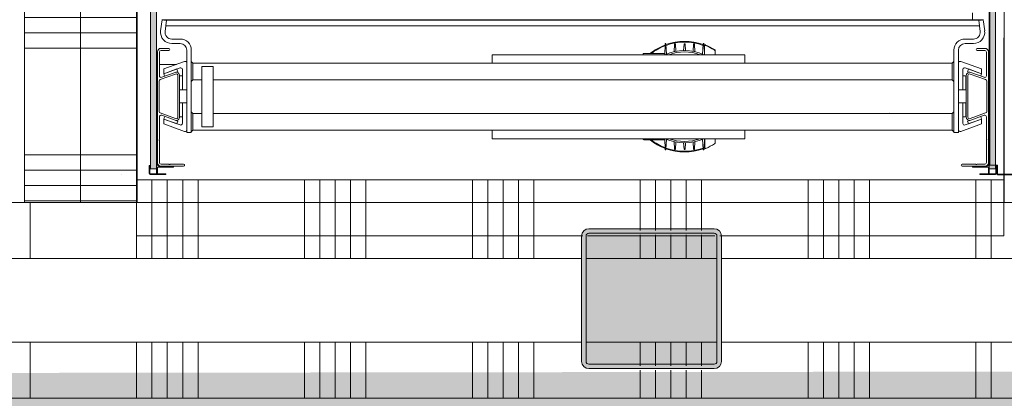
# Model space of a CAD drawing. Header units: millimetres. Extents: x -850 to 154668, y -80411 to 71019.
# Tile 37 of 236: x 40481 to 42241, y 22065 to 22741. Entities that reach past the tile are written whole.
import ezdxf

# ---------------------------------------------------------------- set-up
doc = ezdxf.new("R2010")
doc.units = ezdxf.units.MM
doc.header["$MEASUREMENT"] = 0
doc.linetypes.add('HIDDEN', pattern=[381, 254, -127])
for name, color, linetype in [('New_22 NC Binnenwanden', 7, 'Continuous'), ('New_22 NC Binnenwanden Doorsnede-arcering', 7, 'Continuous'), ('New_22 NC Binnenwanden Laagscheidingslijnen', 7, 'Continuous'), ('New_66 Transportvoorzieningen', 7, 'Continuous'), ('New_66 Transportvoorzieningen 2D arcering', 7, 'Continuous'), ('New_Info Wandafwerking aanduiding', 7, 'Continuous'), ('New_Info Wandafwerking aanduiding Doorsnede-arcering', 7, 'Continuous'), ('New_Z Ruimtefuncties Zone omranding', 7, 'Continuous'), ('S-COLS-____-OTLN.RVT S', 7, 'Continuous'), ('S-COLS-____-OTLN.RVT S 2D arcering', 7, 'Continuous')]:
    doc.layers.add(name, color=color, linetype=linetype)

# ---------------------------------------------------------------- blocks, each defined once
blk = doc.blocks.new('*X201')
at = {"layer": 'New_22 NC Binnenwanden Doorsnede-arcering', "color": 254, "linetype": 'Continuous', "lineweight": 0, "true_color": 0xe9ebeb}
for p, q in [((40690.3, 22355), (40690.3, 22455)), ((40717.7, 22355), (40717.7, 22455)), ((40745.1, 22355), (40745.1, 22455)), ((40772.6, 22355), (40772.6, 22455)), ((40800, 22355), (40800, 22455)), ((40990.3, 22355), (40990.3, 22455)), ((41017.7, 22355), (41017.7, 22455)), ((41045.1, 22355), (41045.1, 22455)), ((41072.6, 22355), (41072.6, 22455)), ((41100, 22355), (41100, 22455)), ((41290.3, 22355), (41290.3, 22455)), ((41317.7, 22355), (41317.7, 22455)), ((41345.1, 22355), (41345.1, 22455)), ((41372.6, 22355), (41372.6, 22455)), ((41400, 22355), (41400, 22455)), ((41590.3, 22365), (41590.3, 22455)), ((41617.7, 22365), (41617.7, 22455)), ((41645.1, 22365), (41645.1, 22455)), ((41672.6, 22365), (41672.6, 22455)), ((41700, 22365), (41700, 22455)), ((41890.3, 22355), (41890.3, 22455)), ((41917.7, 22355), (41917.7, 22455)), ((41945.1, 22355), (41945.1, 22455)), ((41972.6, 22355), (41972.6, 22455)), ((42000, 22355), (42000, 22455)), ((42190.3, 22355), (42190.3, 22455)), ((42217.7, 22355), (42217.7, 22455))]:
    blk.add_line(p, q, dxfattribs=at)
blk = doc.blocks.new('*X202')
at = {"layer": 'New_22 NC Binnenwanden Doorsnede-arcering', "color": 254, "linetype": 'Continuous', "lineweight": 0, "true_color": 0xe9ebeb}
for p, q in [((41590.3, 22355), (41590.3, 22357)), ((41617.7, 22355), (41617.7, 22357)), ((41645.1, 22355), (41645.1, 22357)), ((41672.6, 22355), (41672.6, 22357)), ((41700, 22355), (41700, 22357))]:
    blk.add_line(p, q, dxfattribs=at)
blk = doc.blocks.new('Wall_45_1', base_point=(42240, 22455))
at = {"layer": 'New_22 NC Binnenwanden', "color": 8, "linetype": 'Continuous', "lineweight": 0, "true_color": 0x778488, "flags": 128}
for points in [[(42240, 22455), (40690, 22455)], [(42240, 22455), (42240, 22355)], [(40690, 22355), (41487.5, 22355)], [(41496.2, 22355), (41723.8, 22355)], [(41732.5, 22355), (42240, 22355)]]:
    blk.add_lwpolyline(points, dxfattribs=at)
at = {"layer": 'New_22 NC Binnenwanden', "color": 8, "lineweight": 0, "true_color": 0x778488}
for name in ['*X201', '*X202']:
    blk.add_blockref(name, (0, 0), dxfattribs=at)
blk = doc.blocks.new('*X1084')
at = {"layer": 'New_22 NC Binnenwanden Doorsnede-arcering', "color": 254, "linetype": 'Continuous', "lineweight": 0, "true_color": 0xe9ebeb}
for p, q in [((40500, 22315), (40500, 22415)), ((40690.3, 22315), (40690.3, 22415)), ((40717.7, 22315), (40717.7, 22415)), ((40745.1, 22315), (40745.1, 22415)), ((40772.6, 22315), (40772.6, 22415)), ((40800, 22315), (40800, 22415)), ((40990.3, 22315), (40990.3, 22415)), ((41017.7, 22315), (41017.7, 22415)), ((41045.1, 22315), (41045.1, 22415)), ((41072.6, 22315), (41072.6, 22415)), ((41100, 22315), (41100, 22415)), ((41290.3, 22315), (41290.3, 22415)), ((41317.7, 22315), (41317.7, 22415)), ((41345.1, 22315), (41345.1, 22415)), ((41372.6, 22315), (41372.6, 22415)), ((41400, 22315), (41400, 22415)), ((41590.3, 22365), (41590.3, 22415)), ((41617.7, 22365), (41617.7, 22415)), ((41645.1, 22365), (41645.1, 22415)), ((41672.6, 22365), (41672.6, 22415)), ((41700, 22365), (41700, 22415)), ((41890.3, 22315), (41890.3, 22415)), ((41917.7, 22315), (41917.7, 22415)), ((41945.1, 22315), (41945.1, 22415)), ((41972.6, 22315), (41972.6, 22415)), ((42000, 22315), (42000, 22415)), ((42190.3, 22315), (42190.3, 22415)), ((42217.7, 22315), (42217.7, 22415))]:
    blk.add_line(p, q, dxfattribs=at)
blk = doc.blocks.new('*X1089')
at = {"layer": 'New_22 NC Binnenwanden Doorsnede-arcering', "color": 254, "linetype": 'Continuous', "lineweight": 0, "true_color": 0xe9ebeb}
for p, q in [((41590.3, 22315), (41590.3, 22357)), ((41617.7, 22315), (41617.7, 22357)), ((41645.1, 22315), (41645.1, 22357)), ((41672.6, 22315), (41672.6, 22357)), ((41700, 22315), (41700, 22357))]:
    blk.add_line(p, q, dxfattribs=at)
blk = doc.blocks.new('*X1092')
at = {"layer": 'New_22 NC Binnenwanden Doorsnede-arcering', "color": 254, "linetype": 'Continuous', "lineweight": 0, "true_color": 0xe9ebeb}
for p, q in [((40500, 22111.6), (40500, 22165)), ((40690.3, 22111.6), (40690.3, 22165)), ((40717.7, 22111.6), (40717.7, 22165)), ((40745.1, 22111.6), (40745.1, 22165)), ((40772.6, 22111.6), (40772.6, 22165)), ((40800, 22111.6), (40800, 22165)), ((40990.3, 22111.6), (40990.3, 22165)), ((41017.7, 22111.6), (41017.7, 22165)), ((41045.1, 22111.6), (41045.1, 22165)), ((41072.6, 22111.6), (41072.6, 22165)), ((41100, 22111.6), (41100, 22165)), ((41290.3, 22111.6), (41290.3, 22165)), ((41317.7, 22111.6), (41317.7, 22165)), ((41345.1, 22111.6), (41345.1, 22165)), ((41372.6, 22111.6), (41372.6, 22165)), ((41400, 22111.6), (41400, 22165)), ((41890.3, 22111.6), (41890.3, 22165)), ((41917.7, 22111.6), (41917.7, 22165)), ((41945.1, 22111.6), (41945.1, 22165)), ((41972.6, 22111.6), (41972.6, 22165)), ((42000, 22111.6), (42000, 22165)), ((42190.3, 22111.6), (42190.3, 22165)), ((42217.7, 22111.6), (42217.7, 22165)), ((40500, 22065), (40500, 22111.6)), ((40690.3, 22065), (40690.3, 22111.6)), ((40717.7, 22065), (40717.7, 22111.6)), ((40745.1, 22065), (40745.1, 22111.6)), ((40772.6, 22065), (40772.6, 22111.6)), ((40800, 22065), (40800, 22111.6)), ((40990.3, 22065), (40990.3, 22111.6)), ((41017.7, 22065), (41017.7, 22111.6)), ((41045.1, 22065), (41045.1, 22111.6)), ((41072.6, 22065), (41072.6, 22111.6)), ((41100, 22065), (41100, 22111.6)), ((41290.3, 22065), (41290.3, 22111.6)), ((41317.7, 22065), (41317.7, 22111.6)), ((41345.1, 22065), (41345.1, 22111.6)), ((41372.6, 22065), (41372.6, 22111.6)), ((41400, 22065), (41400, 22111.6)), ((41590.3, 22111.6), (41590.3, 22115)), ((41590.3, 22065), (41590.3, 22111.6)), ((41617.7, 22111.6), (41617.7, 22115)), ((41617.7, 22065), (41617.7, 22111.6)), ((41645.1, 22111.6), (41645.1, 22115)), ((41645.1, 22065), (41645.1, 22111.6)), ((41672.6, 22111.6), (41672.6, 22115)), ((41672.6, 22065), (41672.6, 22111.6)), ((41700, 22111.6), (41700, 22115)), ((41700, 22065), (41700, 22111.6)), ((41890.3, 22065), (41890.3, 22111.6)), ((41917.7, 22065), (41917.7, 22111.6)), ((41945.1, 22065), (41945.1, 22111.6)), ((41972.6, 22065), (41972.6, 22111.6)), ((42000, 22065), (42000, 22111.6)), ((42190.3, 22065), (42190.3, 22111.6)), ((42217.7, 22065), (42217.7, 22111.6))]:
    blk.add_line(p, q, dxfattribs=at)
blk = doc.blocks.new('*X1098')
at = {"layer": 'New_22 NC Binnenwanden Doorsnede-arcering', "color": 254, "linetype": 'Continuous', "lineweight": 0, "true_color": 0xe9ebeb}
for p, q in [((41590.3, 22123), (41590.3, 22165)), ((41617.7, 22123), (41617.7, 22165)), ((41645.1, 22123), (41645.1, 22165)), ((41672.6, 22123), (41672.6, 22165)), ((41700, 22123), (41700, 22165))]:
    blk.add_line(p, q, dxfattribs=at)
blk = doc.blocks.new('Wall_184_1', base_point=(30335, 22240))
at = {"layer": 'New_22 NC Binnenwanden', "color": 8, "linetype": 'Continuous', "lineweight": 0, "true_color": 0x778488, "flags": 128}
for points in [[(42781, 22415), (39470.6, 22415)], [(39470.6, 22065), (42781, 22065)]]:
    blk.add_lwpolyline(points, dxfattribs=at)
at = {"layer": 'New_22 NC Binnenwanden Laagscheidingslijnen', "color": 8, "linetype": 'Continuous', "lineweight": 0, "true_color": 0x778488}
for p, q in [((41485, 22315), (39470.6, 22315)), ((41727, 22315), (41493, 22315)), ((42781, 22315), (41735, 22315)), ((39470.6, 22165), (41485, 22165)), ((41493, 22165), (41727, 22165)), ((41735, 22165), (42781, 22165))]:
    blk.add_line(p, q, dxfattribs=at)
at = {"layer": 'New_22 NC Binnenwanden', "color": 8, "lineweight": 0, "true_color": 0x778488}
for name in ['*X1084', '*X1089', '*X1092', '*X1098']:
    blk.add_blockref(name, (0, 0), dxfattribs=at)
blk = doc.blocks.new('Wall_300_1', base_point=(30400.5, 22047))
at = {"layer": 'New_Info Wandafwerking aanduiding Doorsnede-arcering', "linetype": 'Continuous', "lineweight": 0, "true_color": 0x552178}
blk.add_hatch(color=187, dxfattribs=at).paths.add_polyline_path([(30450.5, 21997.1), (43874.9, 22014.9), (43875.1, 22114.9), (30450.5, 22097.1)])
blk = doc.blocks.new('#2D lift easy 1462x1520')
at = {"layer": 'New_66 Transportvoorzieningen 2D arcering', "linetype": 'Continuous', "lineweight": 0, "true_color": 0x99a3a6}
for points in [[(1360.8, 14374.9), (19.8, 14374.9), (19.8, 14363.9), (1360.8, 14363.9)], [(1360.8, 12875.9), (19.8, 12875.9), (19.8, 12864.9), (1360.8, 12864.9)]]:
    blk.add_hatch(color=253, dxfattribs=at).paths.add_polyline_path(points)
at = {"layer": 'New_66 Transportvoorzieningen', "color": 7, "linetype": 'Continuous', "lineweight": 0}
for p, q in [((9.5, 14426.5), (9.5, 14426.5)), ((11.6, 14377.4), (25.1, 14377.4)), ((9.6, 14348.4), (9.6, 14375.4)), ((11.1, 14375.4), (11.1, 14364.4)), ((11.1, 14361.9), (11.1, 14347.4)), ((26.1, 14375.9), (11.6, 14375.9)), ((11.6, 14363.9), (53.1, 14363.9)), ((22.6, 14362.4), (11.6, 14362.4)), ((1360.8, 14374.9), (19.8, 14374.9)), ((19.8, 14374.9), (19.8, 14363.9)), ((19.8, 14363.9), (1360.8, 14363.9)), ((23.1, 14333.9), (23.1, 14361.9)), ((24.6, 14360.4), (24.6, 14341.4)), ((26.1, 14376.4), (26.1, 14375.9)), ((45.6, 14362.4), (26.6, 14362.4)), ((229.1, 14362.4), (30.6, 14362.4)), ((30.6, 14362.4), (70.1, 14362.4)), ((46.1, 14362.7), (45.6, 14362.4)), ((46.6, 14362.4), (46.1, 14362.7)), ((52.1, 14362.4), (46.6, 14362.4)), ((53.1, 14363.9), (53.1, 14363.4)), ((70.8, 14359.1), (71.5, 14359.5)), ((71.5, 14359.5), (72.2, 14359.1)), ((122.5, 14359.4), (176.5, 14359.4)), ((11.1, 14347.4), (10.6, 14347.4)), ((24.6, 14356.4), (24.6, 14315.6)), ((24.6, 14315.6), (24.6, 14356.4)), ((28.1, 14342.3), (28.1, 14355.9)), ((28.1, 14355.9), (28.1, 14342.3)), ((31.1, 14358.9), (70.1, 14358.9)), ((70.1, 14358.9), (31.1, 14358.9)), ((72.9, 14358.9), (112.7, 14358.9)), ((100.4, 14351.2), (86.8, 14313.9)), ((98.3, 14321.9), (108.9, 14351.2)), ((108.9, 14351.2), (100.4, 14351.2)), ((100.4, 14327.7), (108.9, 14351.2)), ((115.6, 14354.8), (106.9, 14330.9)), ((108.9, 14351.2), (110.8, 14350.6)), ((109.7, 14329.9), (119.7, 14357.4)), ((110.8, 14350.6), (113.6, 14349.5)), ((179.3, 14357.4), (189.3, 14329.9)), ((192.1, 14330.9), (183.4, 14354.8)), ((185.3, 14349.6), (187.9, 14350.6)), ((186.3, 14358.9), (228.6, 14358.9)), ((189.8, 14351.2), (187.9, 14350.6)), ((189.8, 14351.2), (198.3, 14351.2)), ((200.4, 14321.9), (189.8, 14351.2)), ((189.8, 14351.2), (198.3, 14327.7)), ((198.3, 14351.2), (211.9, 14313.9)), ((206.5, 14328.6), (206.5, 14358.9)), ((231.6, 14355.9), (231.6, 14342.1)), ((235.1, 14342.1), (235.1, 14356.4)), ((265.3, 14348.8), (285.8, 14346.2)), ((286.3, 14354.2), (266.3, 14356.7)), ((275.5, 12893.2), (275.5, 14347.5)), ((286.1, 14350.9), (285.8, 14350.9)), ((285.8, 12889.9), (285.8, 14350.9)), ((286.1, 14350.9), (286.3, 14350.9)), ((286.3, 14354.6), (286.3, 14354.5)), ((286.3, 14354.5), (286.3, 14354.4)), ((286.3, 14354.4), (286.3, 14354)), ((286.3, 14354), (286.3, 14353.4)), ((286.3, 14353.4), (286.3, 14351.1)), ((286.3, 14351.1), (286.3, 14347.4)), ((286.3, 14347.4), (286.3, 14341.4)), ((23.6, 14333.9), (23.1, 14333.9)), ((24.6, 14341.4), (24.3, 14340.9)), ((24.3, 14340.9), (24.6, 14340.3)), ((24.6, 14334.9), (24.6, 14340.3)), ((24.6, 14340.3), (24.6, 14334.9)), ((27.5, 14340.9), (27.9, 14341.5)), ((27.9, 14341.5), (27.5, 14340.9)), ((27.9, 14340.2), (27.5, 14340.9)), ((27.5, 14340.9), (27.9, 14340.2)), ((28.1, 14315.6), (28.1, 14339.4)), ((28.1, 14339.4), (28.1, 14315.6)), ((100.4, 14327.7), (102.3, 14327.1)), ((105.1, 14326), (102.3, 14327.1)), ((106.9, 14330.9), (105.1, 14326)), ((186.5, 14325.9), (112.5, 14325.9)), ((193.6, 14326), (192.5, 14329.1)), ((196.4, 14327.1), (193.6, 14326)), ((198.3, 14327.7), (196.4, 14327.1)), ((243.8, 14336.9), (243.8, 14321.9)), ((251.8, 14321.9), (251.8, 14336.9)), ((286.3, 14341.4), (286.3, 14334.9)), ((286.3, 12905.9), (286.3, 14334.9)), ((231.8, 14309.9), (84.8, 14309.9)), ((84.8, 14309.9), (84.8, 14301.9)), ((137.6, 14317.9), (101.1, 14317.9)), ((112.5, 14322.9), (186.5, 14322.9)), ((112.6, 14319.9), (112.6, 14322.9)), ((112.6, 14317.9), (112.6, 14319.9)), ((137.6, 14317.9), (112.6, 14317.9)), ((137.6, 14322.9), (137.6, 14319.9)), ((137.6, 14317.9), (137.6, 14319.9)), ((137.6, 14309.9), (137.6, 14317.9)), ((161, 14319.9), (161, 14322.9)), ((161, 14317.9), (161, 14319.9)), ((161, 14309.9), (161, 14317.9)), ((161, 14317.9), (197.6, 14317.9)), ((186, 14317.9), (161, 14317.9)), ((186, 14322.9), (186, 14319.9)), ((186, 14317.9), (186, 14319.9)), ((84.8, 14301.9), (231.8, 14301.9)), ((85.8, 14301.9), (88.8, 14298.9)), ((88.8, 14298.9), (88.8, 12941.9)), ((95.8, 14298.9), (88.8, 14298.9)), ((95.8, 14301.9), (111.8, 14301.9)), ((95.8, 14298.9), (111.8, 14298.9)), ((118.8, 14298.9), (111.8, 14298.9)), ((121.8, 14301.9), (118.8, 14298.9)), ((118.8, 14282.9), (118.8, 14298.9)), ((175.8, 14301.9), (178.8, 14298.9)), ((178.8, 14298.9), (178.8, 14282.9)), ((185.8, 14298.9), (178.8, 14298.9)), ((185.8, 14301.9), (201.8, 14301.9)), ((185.8, 14298.9), (201.8, 14298.9)), ((208.8, 14298.9), (201.8, 14298.9)), ((211.8, 14301.9), (208.8, 14298.9)), ((208.8, 14256.4), (208.8, 14298.9)), ((94.8, 14282.9), (94.8, 14262.9)), ((202.8, 14282.9), (94.8, 14282.9)), ((202.8, 14262.9), (202.8, 14282.9)), ((94.8, 14262.9), (202.8, 14262.9)), ((118.8, 12941.9), (118.8, 14262.9)), ((178.8, 14262.9), (178.8, 12941.9)), ((208.8, 14256.4), (208.8, 14216.4)), ((208.8, 13024.4), (208.8, 14216.4)), ((73.8, 13764.4), (73.8, 13312.4)), ((88.8, 13764.4), (73.8, 13764.4)), ((223.8, 13764.4), (208.8, 13764.4)), ((223.8, 13312.4), (223.8, 13764.4)), ((71.8, 13471.4), (71.8, 13493.4)), ((73.8, 13494.4), (72.8, 13494.4)), ((224.8, 13494.4), (223.9, 13494.4)), ((225.8, 13494.4), (224.8, 13494.4)), ((225.8, 13494.4), (225.8, 13493.4)), ((225.8, 13493.4), (225.8, 13471.4)), ((71.8, 13471), (71.8, 13471.4)), ((71.8, 13455.8), (71.8, 13471)), ((225.8, 13471.4), (225.8, 13471)), ((225.8, 13471), (225.8, 13455.8)), ((73.8, 13455.9), (54.8, 13455.2)), ((54.8, 13453.6), (73, 13452.8)), ((242.9, 13455.2), (223.8, 13455.9)), ((224.7, 13452.8), (242.9, 13453.6)), ((54.2, 13437.6), (54.2, 13437.1)), ((68.5, 13439), (54.8, 13438.2)), ((54.8, 13436.5), (67.8, 13435.8)), ((242.9, 13438.2), (229.2, 13439)), ((229.9, 13435.8), (242.9, 13436.5)), ((243.5, 13437.1), (243.5, 13437.6)), ((54.2, 13420.6), (54.2, 13420.1)), ((66.4, 13422), (54.8, 13421.2)), ((54.8, 13419.5), (66.4, 13418.8)), ((242.9, 13421.2), (231.3, 13422)), ((231.3, 13418.8), (242.9, 13419.5)), ((243.5, 13420.1), (243.5, 13420.6)), ((54.2, 13403.6), (54.2, 13403.1)), ((67.8, 13405), (54.8, 13404.2)), ((54.8, 13402.5), (68.5, 13401.8)), ((229.2, 13401.8), (242.9, 13402.5)), ((242.9, 13404.2), (229.9, 13405)), ((243.5, 13403.1), (243.5, 13403.6)), ((73, 13388), (54.8, 13387.2)), ((54.8, 13385.6), (73.8, 13384.8)), ((57.8, 13384.5), (57.6, 13384.3)), ((58.2, 13384.7), (57.8, 13384.5)), ((73.8, 13384.4), (57.9, 13384.4)), ((58.7, 13384.8), (58.2, 13384.7)), ((58.7, 13384.8), (73.4, 13384.8)), ((71.8, 13384.8), (71.8, 13384.9)), ((239, 13384.8), (223.8, 13384.8)), ((224.3, 13384.8), (242.9, 13385.6)), ((242.9, 13387.2), (224.7, 13388)), ((225.8, 13384.9), (225.8, 13384.8)), ((240.3, 13384.3), (240.1, 13384.3)), ((240.3, 13384.3), (240.1, 13384.3)), ((240.7, 13384), (240.3, 13384.3)), ((240.7, 13384), (240.3, 13384.3)), ((241, 13383.7), (240.7, 13384)), ((241, 13383.7), (240.7, 13384)), ((241.2, 13383.2), (241, 13383.7)), ((241.3, 13382.7), (241.2, 13383.2)), ((241.2, 13382.3), (241.3, 13382.7)), ((66, 13365.8), (73.8, 13365.8)), ((223.8, 13365.8), (230.7, 13365.8)), ((231.7, 13365.8), (230.7, 13365.8)), ((73.8, 13312.4), (88.8, 13312.4)), ((208.8, 13312.4), (223.8, 13312.4)), ((178.8, 13272.6), (178.8, 13272.6)), ((178.8, 13268.1), (178.8, 13268.1)), ((178.8, 13072.6), (178.8, 13072.6)), ((178.8, 13068.1), (178.8, 13068.1)), ((208.8, 13024.4), (208.8, 12984.4)), ((208.8, 12941.9), (208.8, 12984.4)), ((84.8, 12938.9), (84.8, 12930.9)), ((231.8, 12938.9), (84.8, 12938.9)), ((88.8, 12941.9), (85.8, 12938.9)), ((95.8, 12941.9), (88.8, 12941.9)), ((95.8, 12941.9), (111.8, 12941.9)), ((95.8, 12938.9), (111.8, 12938.9)), ((118.8, 12941.9), (111.8, 12941.9)), ((118.8, 12941.9), (121.8, 12938.9)), ((178.8, 12941.9), (175.8, 12938.9)), ((185.8, 12941.9), (178.8, 12941.9)), ((185.8, 12941.9), (201.8, 12941.9)), ((185.8, 12938.9), (201.8, 12938.9)), ((208.8, 12941.9), (201.8, 12941.9)), ((208.8, 12941.9), (211.8, 12938.9)), ((24.6, 12924.1), (24.6, 12883.4)), ((28.1, 12900.3), (28.1, 12924.1)), ((84.8, 12930.9), (231.8, 12930.9)), ((100.4, 12889.5), (86.8, 12926.8)), ((98.3, 12918.8), (108.9, 12889.5)), ((137.6, 12922.9), (101.1, 12922.9)), ((186.5, 12916.9), (112.5, 12916.9)), ((112.6, 12922.9), (112.6, 12920.9)), ((112.6, 12922.9), (137.6, 12922.9)), ((112.6, 12917.9), (112.6, 12920.9)), ((137.6, 12917.9), (112.6, 12917.9)), ((137.6, 12930.9), (137.6, 12922.9)), ((137.6, 12922.9), (137.6, 12920.9)), ((137.6, 12920.9), (137.6, 12917.9)), ((161, 12930.9), (161, 12922.9)), ((161, 12922.9), (197.6, 12922.9)), ((161, 12922.9), (161, 12920.9)), ((161, 12922.9), (186, 12922.9)), ((161, 12917.9), (161, 12920.9)), ((186, 12917.9), (161, 12917.9)), ((186, 12922.9), (186, 12920.9)), ((186, 12920.9), (186, 12917.9)), ((200.4, 12918.8), (189.8, 12889.5)), ((198.3, 12889.5), (211.9, 12926.8)), ((243.8, 12918.9), (243.8, 12903.9)), ((251.8, 12903.9), (251.8, 12918.9)), ((23.6, 12905.9), (23.1, 12905.9)), ((23.1, 12905.9), (23.1, 12877.9)), ((24.3, 12898.9), (24.6, 12899.4)), ((24.6, 12898.3), (24.3, 12898.9)), ((24.6, 12899.4), (24.6, 12904.9)), ((27.5, 12898.9), (27.9, 12899.5)), ((27.9, 12898.2), (27.5, 12898.9)), ((100.4, 12913), (102.3, 12913.6)), ((108.9, 12889.5), (100.4, 12913)), ((102.3, 12913.6), (105.1, 12914.7)), ((105.1, 12914.7), (106.5, 12910.8)), ((106.9, 12908.8), (115.6, 12884.9)), ((119.7, 12882.3), (109.7, 12909.8)), ((112.5, 12913.9), (186.5, 12913.9)), ((189.3, 12909.8), (179.3, 12882.3)), ((183.4, 12884.9), (192.1, 12908.8)), ((198.3, 12913), (189.8, 12889.5)), ((192.5, 12911.5), (193.6, 12914.7)), ((193.6, 12914.7), (196.4, 12913.6)), ((198.3, 12913), (196.4, 12913.6)), ((286.3, 12905.8), (298.4, 12905.9)), ((286.3, 12899.3), (286.3, 12905.8)), ((286.3, 12893.3), (286.3, 12899.3)), ((9.6, 12891.4), (9.6, 12864.4)), ((11.1, 12892.4), (10.6, 12892.4)), ((11.1, 12877.9), (11.1, 12892.4)), ((24.6, 12879.4), (24.6, 12898.3)), ((28.1, 12883.9), (28.1, 12897.4)), ((108.9, 12889.5), (100.4, 12889.5)), ((108.9, 12889.5), (110.8, 12890.1)), ((113.3, 12891.1), (110.8, 12890.1)), ((187.9, 12890.1), (185.6, 12891)), ((189.8, 12889.5), (187.9, 12890.1)), ((189.8, 12889.5), (198.3, 12889.5)), ((231.6, 12897.6), (231.6, 12883.9)), ((235.1, 12883.4), (235.1, 12897.6)), ((285.8, 12894.5), (265.3, 12891.9)), ((266.3, 12884), (286.3, 12886.5)), ((285.8, 12889.9), (286.1, 12889.9)), ((286.3, 12889.9), (286.1, 12889.9)), ((286.3, 12889.6), (286.3, 12893.3)), ((286.3, 12887.3), (286.3, 12889.6)), ((286.3, 12886.7), (286.3, 12887.3)), ((286.3, 12886.3), (286.3, 12886.7)), ((286.3, 12886.2), (286.3, 12886.3)), ((286.3, 12886.2), (286.3, 12886.2)), ((11.1, 12864.4), (11.1, 12875.4)), ((22.6, 12877.4), (11.6, 12877.4)), ((11.6, 12875.9), (53.1, 12875.9)), ((26.1, 12863.9), (11.6, 12863.9)), ((1360.8, 12875.9), (19.8, 12875.9)), ((19.8, 12875.9), (19.8, 12864.9)), ((19.8, 12864.9), (1360.8, 12864.9)), ((26.1, 12863.4), (26.1, 12863.9)), ((1352.5, 12875.9), (26.2, 12875.9)), ((26.5, 12875.9), (1352.5, 12875.9)), ((1352.5, 12874.6), (26.5, 12874.6)), ((26.5, 12874.6), (26.5, 12860.9)), ((45.6, 12877.4), (26.6, 12877.4)), ((30.6, 12877.4), (229.1, 12877.4)), ((70.1, 12880.9), (31.1, 12880.9)), ((46.1, 12877.1), (45.6, 12877.4)), ((46.6, 12877.4), (46.1, 12877.1)), ((52.1, 12877.4), (46.6, 12877.4)), ((53.1, 12875.9), (53.1, 12876.4)), ((71.5, 12880.3), (70.8, 12880.7)), ((72.2, 12880.7), (71.5, 12880.3)), ((112.7, 12880.9), (72.9, 12880.9)), ((176.5, 12880.4), (122.5, 12880.4)), ((228.6, 12880.9), (186.3, 12880.9)), ((9.5, 12860.9), (9.5, 12810.4)), ((26.5, 12860.9), (9.5, 12860.9)), ((10.7, 12810.4), (10.7, 12860.9)), ((11.6, 12862.4), (25.1, 12862.4))]:
    blk.add_line(p, q, dxfattribs=at)
at = {"layer": 'New_66 Transportvoorzieningen', "color": 253, "linetype": 'HIDDEN', "lineweight": 0, "true_color": 0x99a3a6}
for p, q in [((1480, 14399.9), (0, 14399.9)), ((0, 14399.9), (0, 12849.9)), ((0, 12849.9), (1480, 12849.9))]:
    blk.add_line(p, q, dxfattribs=at)
at = {"layer": 'New_66 Transportvoorzieningen', "color": 7, "linetype": 'Continuous', "lineweight": 0}
for centre, radius, start, end in [((11.6, 14375.4), 2, 90, 180), ((25.1, 14376.4), 1, 0, 90), ((11.6, 14375.4), 0.5, 90, 180), ((11.6, 14364.4), 0.5, 180, 270), ((11.6, 14361.9), 0.5, 90, 180), ((22.6, 14361.9), 0.5, 0, 90), ((30.6, 14356.4), 6, 90, 180), ((30.6, 14356.4), 6, 90, 180), ((26.6, 14360.4), 2, 90, 180), ((52.1, 14363.4), 1, 270, 0), ((122.5, 14356.4), 3, 90, 160), ((176.5, 14356.4), 3, 20, 90), ((229.1, 14356.4), 6, 0, 90), ((10.6, 14348.4), 1, 180, 270), ((26.6, 14342.3), 1.5, 330, 0), ((26.6, 14342.3), 1.5, 330, 0), ((31.1, 14355.9), 3, 90, 180), ((31.1, 14355.9), 3, 90, 180), ((70.1, 14360.4), 1.5, 270, 300), ((72.9, 14360.4), 1.5, 240, 270), ((112.7, 14355.9), 3, 340, 90), ((186.3, 14355.9), 3, 90, 200), ((228.6, 14355.9), 3, 0, 90), ((233.3, 14342.1), 1.75, 180, 0), ((263.8, 14336.9), 20, 82.8301, 180), ((263.8, 14336.9), 12, 82.8301, 180), ((23.6, 14334.9), 1, 270, 0), ((26.6, 14339.4), 1.5, 0, 30), ((26.6, 14339.4), 1.5, 0, 30), ((112.5, 14328.9), 6, 160, 270), ((112.5, 14328.9), 3, 160, 270), ((186.5, 14328.9), 6, 270, 20), ((186.5, 14328.9), 3, 270, 20), ((26.3, 14315.6), 1.75, 180, 0), ((26.3, 14315.6), 1.75, 180, 0), ((89.6, 14312.9), 3, 160, 270), ((101.1, 14320.9), 3, 160, 270), ((197.6, 14320.9), 3, 270, 20), ((209, 14312.9), 3, 270, 20), ((231.8, 14321.9), 12, 270, 0), ((231.8, 14321.9), 20, 270, 0), ((148.8, 13420.4), 98.7, 141.2374, 159.3248), ((148.8, 13420.4), 97.5, 142.1616, 159.0124), ((72.8, 13493.4), 1, 90, 180), ((73.8, 13495.4), 1, 270, 272.025), ((223.9, 13495.4), 1, 267.975, 270), ((224.8, 13493.4), 1, 0, 90), ((148.8, 13420.4), 98.7, 20.6751, 38.7626), ((148.8, 13420.4), 97.5, 20.9875, 37.8384), ((148.8, 13420.4), 98.7, 160.3818, 199.6182), ((148.8, 13420.4), 97.5, 160.1557, 199.8443), ((54.8, 13454.4), 0.8, 87.7294, 270.8534), ((148.8, 13420.4), 82.5, 155.38, 204.62), ((148.8, 13420.4), 80, 159.6359, 200.3641), ((148.8, 13420.4), 82.5, 335.38, 24.62), ((148.8, 13420.4), 80, 339.6359, 20.3641), ((148.8, 13420.4), 97.5, 340.1557, 19.8443), ((148.8, 13420.4), 98.7, 340.3818, 19.6182), ((242.9, 13454.4), 0.8, 269.168, 92.3305), ((54.8, 13437.6), 0.6, 93.1374, 180), ((54.8, 13437.1), 0.6, 180, 266.7006), ((242.9, 13437.6), 0.6, 0, 86.8626), ((242.9, 13437.1), 0.6, 273.2994, 0), ((54.8, 13420.6), 0.6, 93.7065, 180), ((54.8, 13420.1), 0.6, 180, 266.2935), ((242.9, 13420.6), 0.6, 0, 86.2935), ((242.9, 13420.1), 0.6, 273.7065, 0), ((54.8, 13403.6), 0.6, 93.2994, 180), ((54.8, 13403.1), 0.6, 180, 266.8626), ((242.9, 13403.6), 0.6, 0, 86.7006), ((242.9, 13403.1), 0.6, 273.1374, 0), ((54.8, 13386.4), 0.8, 89.168, 272.3305), ((57.9, 13382.9), 1.5, 90, 202.4036), ((148.8, 13420.4), 98.7, 200.6751, 201.5646), ((148.8, 13420.4), 99.8, 202.4036, 212.6227), ((148.8, 13420.4), 97.5, 200.9875, 201.4575), ((148.8, 13420.4), 99.8, 327.3773, 337.5964), ((148.8, 13420.4), 99, 330, 337.6623), ((239, 13383.3), 1.5, 337.6623, 90), ((148.8, 13420.4), 97.5, 338.5437, 339.0124), ((148.8, 13420.4), 98.7, 338.435, 339.3248), ((242.9, 13386.4), 0.8, 267.7294, 90.8534), ((66, 13367.3), 1.5, 212.6227, 270), ((230.7, 13367.3), 1.5, 270, 327.0605), ((231.7, 13367.3), 1.5, 270, 327.3773), ((148.8, 13420.4), 99, 327.0605, 330), ((223.9, 13345.3), 1, 90, 92.025), ((116.3, 13060.3), 6.5, 292.6199, 300.7913), ((231.8, 12918.9), 20, 0, 90), ((26.3, 12924.1), 1.75, 0, 180), ((89.6, 12927.9), 3, 90, 200), ((101.1, 12919.9), 3, 90, 200), ((112.5, 12910.9), 6, 90, 200), ((186.5, 12910.9), 6, 340, 90), ((197.6, 12919.9), 3, 340, 90), ((209, 12927.9), 3, 340, 90), ((231.8, 12918.9), 12, 0, 90), ((23.6, 12904.9), 1, 0, 90), ((26.6, 12900.3), 1.5, 330, 0), ((112.5, 12910.9), 3, 90, 200), ((186.5, 12910.9), 3, 340, 90), ((233.3, 12897.6), 1.75, 0, 180), ((263.8, 12903.9), 20, 180, 277.1699), ((263.8, 12903.9), 12, 180, 277.1699), ((10.6, 12891.4), 1, 90, 180), ((30.6, 12883.4), 6, 180, 270), ((26.6, 12897.4), 1.5, 0, 30), ((31.1, 12883.9), 3, 180, 270), ((112.7, 12883.9), 3, 270, 20), ((122.5, 12883.4), 3, 200, 270), ((176.5, 12883.4), 3, 270, 340), ((186.3, 12883.9), 3, 160, 270), ((228.6, 12883.9), 3, 270, 0), ((229.1, 12883.4), 6, 270, 0), ((11.6, 12864.4), 2, 180, 270), ((11.6, 12877.9), 0.5, 180, 270), ((11.6, 12875.4), 0.5, 90, 180), ((11.6, 12864.4), 0.5, 180, 270), ((22.6, 12877.9), 0.5, 270, 0), ((26.6, 12879.4), 2, 180, 270), ((52.1, 12876.4), 1, 0, 90), ((70.1, 12879.4), 1.5, 60, 90), ((72.9, 12879.4), 1.5, 90, 120), ((25.1, 12863.4), 1, 270, 0)]:
    blk.add_arc(centre, radius, start, end, dxfattribs=at)
blk = doc.blocks.new('Column 81[81]_1', base_point=(0.5, 3))
at = {"layer": 'S-COLS-____-OTLN.RVT S 2D arcering', "linetype": 'Continuous', "lineweight": 0, "true_color": 0x778488}
h = blk.add_hatch(color=8, dxfattribs=at)
h.paths.add_polyline_path([(41485.5, 22131), (41486.5, 22126), (41489.3, 22121.8), (41493.5, 22118.9), (41498.5, 22118), (41722.5, 22118), (41727.5, 22118.9), (41731.7, 22121.8), (41734.5, 22126), (41735.5, 22131), (41735.5, 22355), (41734.5, 22359.9), (41731.7, 22364.1), (41727.5, 22367), (41722.5, 22368), (41498.5, 22368), (41493.5, 22367), (41489.3, 22364.1), (41486.5, 22359.9), (41485.5, 22355)])
h.paths.add_polyline_path([(41722.5, 22126), (41498.5, 22126), (41496.6, 22126.3), (41495, 22127.4), (41493.9, 22129), (41493.5, 22131), (41493.5, 22355), (41493.9, 22356.9), (41495, 22358.5), (41496.6, 22359.6), (41498.5, 22360), (41722.5, 22360), (41724.4, 22359.6), (41726.1, 22358.5), (41727.1, 22356.9), (41727.5, 22355), (41727.5, 22131), (41727.1, 22129), (41726.1, 22127.4), (41724.4, 22126.3)], flags=0)
blk.add_hatch(color=8, dxfattribs=at).paths.add_polyline_path([(41722.5, 22360), (41498.5, 22360), (41496.6, 22359.6), (41495, 22358.5), (41493.9, 22356.9), (41493.5, 22355), (41493.5, 22131), (41493.9, 22129), (41495, 22127.4), (41496.6, 22126.3), (41498.5, 22126), (41722.5, 22126), (41724.4, 22126.3), (41726.1, 22127.4), (41727.1, 22129), (41727.5, 22131), (41727.5, 22355), (41727.1, 22356.9), (41726.1, 22358.5), (41724.4, 22359.6)])
at = {"layer": 'S-COLS-____-OTLN.RVT S', "color": 1, "linetype": 'Continuous', "lineweight": 0}
for p, q in [((41493.5, 22367), (41489.3, 22364.1)), ((41498.5, 22368), (41493.5, 22367)), ((41722.5, 22368), (41498.5, 22368)), ((41727.5, 22367), (41722.5, 22368)), ((41731.7, 22364.1), (41727.5, 22367)), ((41486.5, 22359.9), (41485.5, 22355)), ((41485.5, 22355), (41485.5, 22131)), ((41489.3, 22364.1), (41486.5, 22359.9)), ((41493.5, 22355), (41493.9, 22356.9)), ((41493.5, 22131), (41493.5, 22355)), ((41493.9, 22356.9), (41495, 22358.5)), ((41495, 22358.5), (41496.6, 22359.6)), ((41496.6, 22359.6), (41498.5, 22360)), ((41498.5, 22360), (41722.5, 22360)), ((41722.5, 22360), (41724.4, 22359.6)), ((41724.4, 22359.6), (41726.1, 22358.5)), ((41726.1, 22358.5), (41727.1, 22356.9)), ((41727.1, 22356.9), (41727.5, 22355)), ((41727.5, 22355), (41727.5, 22131)), ((41734.5, 22359.9), (41731.7, 22364.1)), ((41735.5, 22355), (41734.5, 22359.9)), ((41735.5, 22131), (41735.5, 22355)), ((41485.5, 22131), (41486.5, 22126)), ((41486.5, 22126), (41489.3, 22121.8)), ((41489.3, 22121.8), (41493.5, 22118.9)), ((41493.9, 22129), (41493.5, 22131)), ((41495, 22127.4), (41493.9, 22129)), ((41496.6, 22126.3), (41495, 22127.4)), ((41498.5, 22126), (41496.6, 22126.3)), ((41722.5, 22126), (41498.5, 22126)), ((41724.4, 22126.3), (41722.5, 22126)), ((41726.1, 22127.4), (41724.4, 22126.3)), ((41727.1, 22129), (41726.1, 22127.4)), ((41727.5, 22131), (41727.1, 22129)), ((41727.5, 22118.9), (41731.7, 22121.8)), ((41731.7, 22121.8), (41734.5, 22126)), ((41734.5, 22126), (41735.5, 22131)), ((41493.5, 22118.9), (41498.5, 22118)), ((41498.5, 22118), (41722.5, 22118)), ((41722.5, 22118), (41727.5, 22118.9))]:
    blk.add_line(p, q, dxfattribs=at)
blk = doc.blocks.new('*X3003')
at = {"layer": 'New_22 NC Binnenwanden Doorsnede-arcering', "color": 254, "linetype": 'Continuous', "lineweight": 0, "true_color": 0xe9ebeb}
for p, q in [((40625, 24000), (40590, 24000)), ((40652.4, 23972.6), (40590, 23972.6)), ((40656.7, 23945.1), (40590, 23945.1)), ((40679.9, 23945.1), (40656.7, 23945.1))]:
    blk.add_line(p, q, dxfattribs=at)
blk = doc.blocks.new('*X3004')
at = {"layer": 'New_22 NC Binnenwanden Doorsnede-arcering', "color": 254, "linetype": 'Continuous', "lineweight": 0, "true_color": 0xe9ebeb}
for p, q in [((40656.7, 23917.7), (40590, 23917.7)), ((40690, 23917.7), (40656.7, 23917.7)), ((40656.7, 23890.3), (40590, 23890.3)), ((40690, 23890.3), (40656.7, 23890.3)), ((40656.7, 23700), (40590, 23700)), ((40690, 23700), (40656.7, 23700)), ((40656.7, 23672.6), (40590, 23672.6)), ((40690, 23672.6), (40656.7, 23672.6)), ((40656.7, 23645.1), (40590, 23645.1)), ((40690, 23645.1), (40656.7, 23645.1)), ((40656.7, 23617.7), (40590, 23617.7)), ((40690, 23617.7), (40656.7, 23617.7)), ((40656.7, 23590.3), (40590, 23590.3)), ((40690, 23590.3), (40656.7, 23590.3)), ((40656.7, 23400), (40590, 23400)), ((40690, 23400), (40656.7, 23400)), ((40656.7, 23372.6), (40590, 23372.6)), ((40690, 23372.6), (40656.7, 23372.6)), ((40656.7, 23345.1), (40590, 23345.1)), ((40690, 23345.1), (40656.7, 23345.1)), ((40656.7, 23317.7), (40590, 23317.7)), ((40690, 23317.7), (40656.7, 23317.7)), ((40656.7, 23290.3), (40590, 23290.3)), ((40690, 23290.3), (40656.7, 23290.3)), ((40656.7, 23100), (40590, 23100)), ((40690, 23100), (40656.7, 23100)), ((40656.7, 23072.6), (40590, 23072.6)), ((40690, 23072.6), (40656.7, 23072.6)), ((40656.7, 23045.1), (40590, 23045.1)), ((40690, 23045.1), (40656.7, 23045.1)), ((40656.7, 23017.7), (40590, 23017.7)), ((40690, 23017.7), (40656.7, 23017.7)), ((40656.7, 22990.3), (40590, 22990.3)), ((40690, 22990.3), (40656.7, 22990.3)), ((40656.7, 22800), (40590, 22800)), ((40690, 22800), (40656.7, 22800)), ((40656.7, 22772.6), (40590, 22772.6)), ((40690, 22772.6), (40656.7, 22772.6)), ((40656.7, 22745.1), (40590, 22745.1)), ((40690, 22745.1), (40656.7, 22745.1)), ((40656.7, 22717.7), (40590, 22717.7)), ((40690, 22717.7), (40656.7, 22717.7)), ((40656.7, 22690.3), (40590, 22690.3)), ((40690, 22690.3), (40656.7, 22690.3)), ((40656.7, 22500), (40590, 22500)), ((40690, 22500), (40656.7, 22500)), ((40656.7, 22472.6), (40590, 22472.6)), ((40690, 22472.6), (40656.7, 22472.6)), ((40656.7, 22445.1), (40590, 22445.1)), ((40690, 22445.1), (40656.7, 22445.1)), ((40656.7, 22417.7), (40590, 22417.7)), ((40690, 22417.7), (40656.7, 22417.7))]:
    blk.add_line(p, q, dxfattribs=at)
blk = doc.blocks.new('*X3005')
at = {"layer": 'New_22 NC Binnenwanden Doorsnede-arcering', "color": 254, "linetype": 'Continuous', "lineweight": 0, "true_color": 0xe9ebeb}
for p, q in [((40656.7, 24000), (40625, 24000)), ((40690, 24000), (40656.7, 24000)), ((40656.7, 23972.6), (40652.4, 23972.6)), ((40690, 23972.6), (40656.7, 23972.6)), ((40690, 23945.1), (40679.9, 23945.1))]:
    blk.add_line(p, q, dxfattribs=at)
blk = doc.blocks.new('Wall_625_1', base_point=(40690, 24035))
at = {"layer": 'New_22 NC Binnenwanden', "color": 8, "linetype": 'Continuous', "lineweight": 0, "true_color": 0x778488, "flags": 128}
for points in [[(40590, 24035), (40590, 22415)], [(40590, 24035), (40690, 24035)], [(40690, 22455), (40690, 23935)], [(40590, 22415), (40690, 22415)]]:
    blk.add_lwpolyline(points, dxfattribs=at)
at = {"layer": 'New_22 NC Binnenwanden', "color": 8, "lineweight": 0, "true_color": 0x778488}
for name in ['*X3003', '*X3005', '*X3004']:
    blk.add_blockref(name, (0, 0), dxfattribs=at)
blk = doc.blocks.new('*X3225')
at = {"layer": 'New_22 NC Binnenwanden Doorsnede-arcering', "color": 254, "linetype": 'Continuous', "lineweight": 0, "true_color": 0xe9ebeb}
for p, q in [((40590, 24000), (40490, 24000)), ((40590, 23972.6), (40490, 23972.6)), ((40590, 23945.1), (40490, 23945.1)), ((40590, 23917.7), (40490, 23917.7)), ((40590, 23890.3), (40490, 23890.3)), ((40590, 23700), (40490, 23700)), ((40590, 23672.6), (40490, 23672.6)), ((40590, 23645.1), (40490, 23645.1)), ((40590, 23617.7), (40490, 23617.7)), ((40590, 23590.3), (40490, 23590.3)), ((40590, 23400), (40490, 23400)), ((40590, 23372.6), (40490, 23372.6)), ((40590, 23345.1), (40490, 23345.1)), ((40590, 23317.7), (40490, 23317.7)), ((40590, 23290.3), (40490, 23290.3)), ((40590, 23100), (40490, 23100)), ((40590, 23072.6), (40490, 23072.6)), ((40590, 23045.1), (40490, 23045.1)), ((40590, 23017.7), (40490, 23017.7)), ((40590, 22990.3), (40490, 22990.3)), ((40590, 22800), (40490, 22800)), ((40590, 22772.6), (40490, 22772.6)), ((40590, 22745.1), (40490, 22745.1)), ((40590, 22717.7), (40490, 22717.7)), ((40590, 22690.3), (40490, 22690.3)), ((40590, 22500), (40490, 22500)), ((40590, 22472.6), (40490, 22472.6)), ((40590, 22445.1), (40490, 22445.1)), ((40590, 22417.7), (40490, 22417.7))]:
    blk.add_line(p, q, dxfattribs=at)
blk = doc.blocks.new('Wall_693_1', base_point=(40590, 24035))
at = {"layer": 'New_22 NC Binnenwanden', "color": 8, "linetype": 'Continuous', "lineweight": 0, "true_color": 0x778488, "flags": 128}
for points in [[(40490, 24035), (40490, 22415)], [(40490, 24035), (40590, 24035)], [(40590, 22415), (40590, 24035)], [(40490, 22415), (40590, 22415)]]:
    blk.add_lwpolyline(points, dxfattribs=at)
at = {"layer": 'New_22 NC Binnenwanden', "color": 8, "lineweight": 0, "true_color": 0x778488}
blk.add_blockref('*X3225', (0, 0), dxfattribs=at)

msp = doc.modelspace()

# ---------------------------------------------------------------- linework, layer by layer
at = {"layer": 'New_Z Ruimtefuncties Zone omranding', "color": 122, "linetype": 'Continuous', "lineweight": 0, "true_color": 0x03c7b0, "flags": 128}
msp.add_lwpolyline([(35600, 22415), (37834.6, 22415), (39468.6, 22415), (40490, 22415), (40490, 24035), (42140, 24035), (42140, 26210), (37735, 26210), (37735, 25996.1), (35600, 25996.1), (35600, 24300)], close=True, dxfattribs=at)
at = {"layer": 'New_Z Ruimtefuncties Zone omranding', "color": 32, "linetype": 'Continuous', "lineweight": 0, "true_color": 0xba661c, "flags": 128}
msp.add_lwpolyline([(40691, 23895), (40691, 22415), (42241, 22415), (42241, 23895)], close=True, dxfattribs=at)

# ---------------------------------------------------------------- block references
at = {"layer": 'New_22 NC Binnenwanden', "color": 8, "lineweight": 0, "true_color": 0x778488}
for name, p in [('Wall_693_1', (40590, 24035)), ('Wall_625_1', (40690, 24035)), ('Wall_45_1', (42240, 22455)), ('Wall_184_1', (30335, 22240))]:
    msp.add_blockref(name, p, dxfattribs=at)
at = {"layer": 'New_66 Transportvoorzieningen', "color": 1, "linetype": 'Continuous', "lineweight": 0, "zscale": 1000, "rotation": 90}
msp.add_blockref('#2D lift easy 1462x1520', (55089.9, 22455), dxfattribs=at)
at = {"layer": 'New_Info Wandafwerking aanduiding', "color": 1, "lineweight": 0}
msp.add_blockref('Wall_300_1', (30400.5, 22047), dxfattribs=at)
at = {"layer": 'S-COLS-____-OTLN.RVT S', "color": 1, "linetype": 'Continuous', "lineweight": 0}
msp.add_blockref('Column 81[81]_1', (0.5, 3), dxfattribs=at)

doc.saveas('drawing.dxf')
